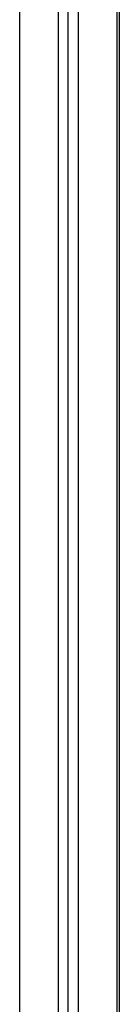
# Model space of a CAD drawing. Header units: millimetres. Extents: x 0 to 420, y 0 to 297.
# Tile 27 of 30: x 316.01 to 317.46, y 215.67 to 229.97. Entities that reach past the tile are written whole.
import ezdxf

# ---------------------------------------------------------------- set-up
doc = ezdxf.new("R2010")
doc.units = ezdxf.units.MM

msp = doc.modelspace()

# ---------------------------------------------------------------- linework, layer by layer
at = {"color": 7, "linetype": 'Continuous', "lineweight": 25}
for p, q in [((316.01228, 233.97751), (316.01228, 189.22751)), ((316.57267, 233.97751), (316.57267, 189.22751)), ((316.71409, 233.97751), (316.71409, 189.22751)), ((316.86612, 233.97751), (316.86612, 189.22751)), ((317.4265, 233.97751), (317.4265, 189.22751)), ((317.46311, 189.22751), (317.46311, 233.97751))]:
    msp.add_line(p, q, dxfattribs=at)

doc.saveas('drawing.dxf')
